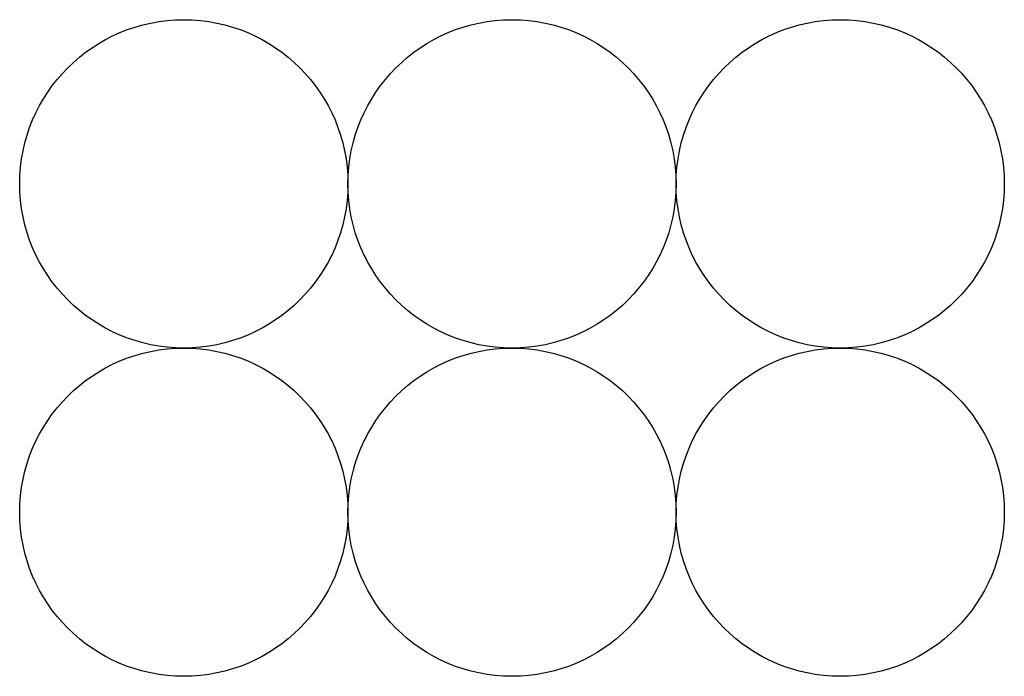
# Model space of a CAD drawing. Header units: millimetres. Extents: x -20525 to 389074, y 15321 to 305607.
# Tile 11 of 12: x 57957 to 58107, y 88804 to 88904. Entities that reach past the tile are written whole.
import ezdxf

# ---------------------------------------------------------------- set-up
doc = ezdxf.new("R2010")
doc.units = ezdxf.units.MM
doc.layers.add('_EPS_trasy', color=240, linetype='Continuous')

msp = doc.modelspace()

# ---------------------------------------------------------------- linework, layer by layer
at = {"layer": '_EPS_trasy'}
for centre in [(57982.34, 88878.9), (58032.34, 88878.9), (58082.34, 88878.9), (57982.34, 88828.9), (58032.34, 88828.9), (58082.34, 88828.9)]:
    msp.add_circle(centre, 25, dxfattribs=at)

doc.saveas('drawing.dxf')
